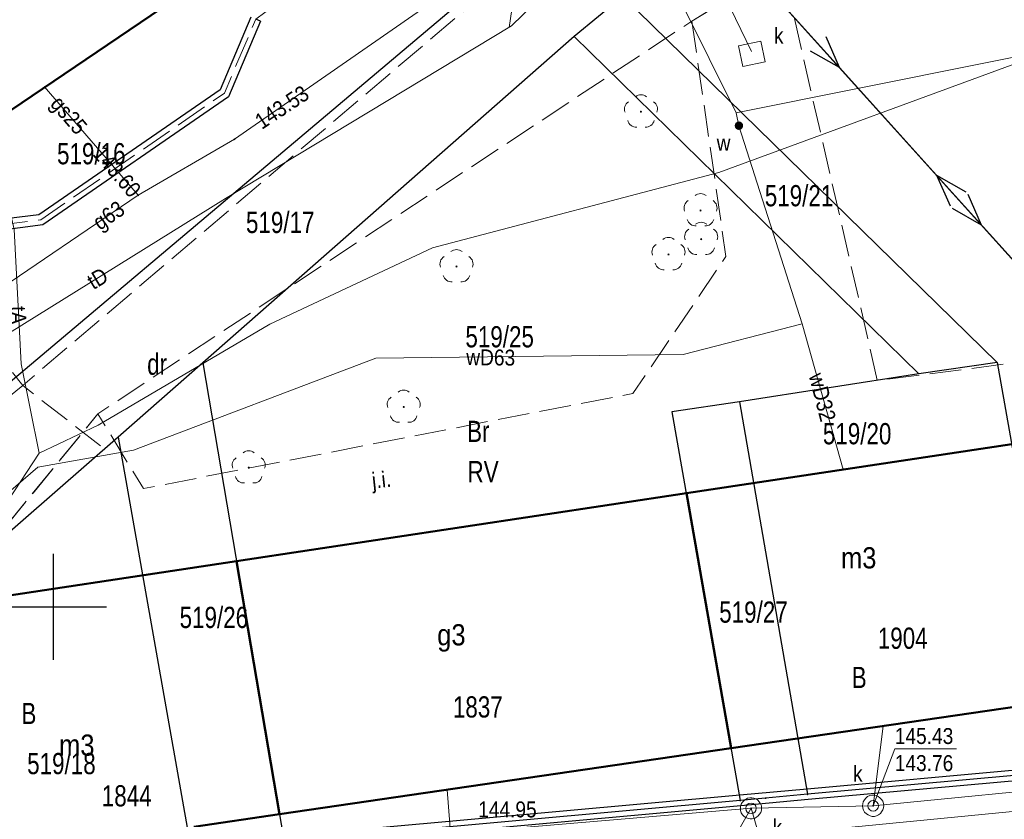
# Model space of a CAD drawing. Header units: metres. Extents: x 5552311 to 5555313, y 5709371 to 5712599.
# Tile 20 of 71: x 5554398 to 5554445, y 5710640 to 5710678. Entities that reach past the tile are written whole.
import ezdxf
from ezdxf.enums import TextEntityAlignment as Align

# ---------------------------------------------------------------- set-up
doc = ezdxf.new("R2010")
doc.units = ezdxf.units.M
doc.header["$MEASUREMENT"] = 0
doc.linetypes.add('1.5_0.5', pattern=[2, 1.5, -0.5])
doc.linetypes.add('suep_nn_500', pattern=[0])
doc.layers.get('0').update_dxf_attribs({"color": 2, "linetype": 'CONTINUOUS', "lineweight": 5})
for name, color, linetype in [('203-punkt graniczny', 7, 'CONTINUOUS'), ('209-oznaczenie konturu klasyfikacyjnego', 7, 'CONTINUOUS'), ('210-oznaczenie konturu użytku gruntowego', 60, 'CONTINUOUS'), ('211-numer działki ewidencyjnej', 7, 'CONTINUOUS'), ('217-kontur klasyfikacyjny', 7, 'CONTINUOUS'), ('218-kontur użytku gruntowego', 60, 'CONTINUOUS'), ('219-działka ewidencyjna', 7, 'CONTINUOUS'), ('312-budynek ewidencyjny', 7, 'CONTINUOUS'), ('312-oznaczenie budynku ewidencyjnego', 7, 'CONTINUOUS'), ('312-oznaczenie budynku ewidencyjnego-Atr117', 7, 'CONTINUOUS'), ('drzewo liściaste', 7, 'CONTINUOUS'), ('jezdnia', 7, 'CONTINUOUS'), ('jezdnia-Atr17', 7, 'CONTINUOUS'), ('przewód elektroenergetyczny niskiego napięcia', 7, 'CONTINUOUS'), ('przewód gazowy', 7, 'CONTINUOUS'), ('przewód gazowy-Atr1', 7, 'CONTINUOUS'), ('przewód kanalizacyjny', 7, 'CONTINUOUS'), ('przewód telekomunikacyjny podziemny', 7, 'CONTINUOUS'), ('przewód telekomunikacyjny podziemny - ob. projektowany', 7, 'CONTINUOUS'), ('przewód telekomunikacyjny podziemny-Atr1', 7, 'CONTINUOUS'), ('przewód wodociągowy', 7, 'CONTINUOUS'), ('przewód wodociągowy-Atr1', 7, 'CONTINUOUS'), ('rzedna', 7, 'CONTINUOUS'), ('rzedna-Atr2', 7, 'CONTINUOUS'), ('rzedna-Atr3', 7, 'CONTINUOUS'), ('studnia kanalizacyjna', 7, 'CONTINUOUS'), ('Wstawianie ramki sekcyjnej z opisem', 7, 'CONTINUOUS'), ('właz do komory lub kanału', 7, 'CONTINUOUS'), ('właz do komory lub kanału - okrągły', 7, 'CONTINUOUS'), ('właz do komory lub kanału - okrągły-Atr17', 7, 'CONTINUOUS'), ('właz do komory lub kanału-Atr17', 7, 'CONTINUOUS'), ('zasuwa lub zawór', 7, 'CONTINUOUS'), ('zasuwa lub zawór-Atr17', 7, 'CONTINUOUS'), ('ściana oporowa (linia)', 7, 'CONTINUOUS')]:
    doc.layers.add(name, color=color, linetype=linetype)
doc.styles.get("Standard").update_dxf_attribs({"font": 'Working1250', "width": 0.75})
doc.linetypes.add('otdn_500', pattern='A,5,0,[21,ksztalty.shx,S=0.5,R=0,X=0,Y=0]', length=5)

# ---------------------------------------------------------------- blocks, each defined once
blk = doc.blocks.new('203')
at = {"linetype": 'Continuous', "lineweight": 0}
h = blk.add_hatch(color=94, dxfattribs=at)
edge = h.paths.add_edge_path()
edge.add_arc((0, 0), 0.045, 0, 360)
blk = doc.blocks.new('US22')
at = {"color": 0, "linetype": 'Continuous', "lineweight": 13}
blk.add_circle((0, 0), 0.25, dxfattribs=at)
blk = doc.blocks.new('PW01')
at = {"linetype": 'Continuous', "lineweight": 13}
h = blk.add_hatch(color=0, dxfattribs=at)
edge = h.paths.add_edge_path()
edge.add_arc((0, 0), 0.045, 0, 360)
blk = doc.blocks.new('SUEP1')
at = {"color": 0, "linetype": 'Continuous'}
for p, q in [((5, 0), (3.5, 0.5)), ((15, 0), (13.5, 0.5)), ((0, 0), (5, 0)), ((5, 0), (3.5, -0.5)), ((5, 0), (15, 0)), ((15, 0), (13.5, -0.5))]:
    blk.add_line(p, q, dxfattribs=at)
blk = doc.blocks.new('OP021')
at = {"linetype": 'Continuous', "lineweight": 13}
h = blk.add_hatch(color=0, dxfattribs=at)
edge = h.paths.add_edge_path()
edge.add_arc((0, 0), 0.05, 0, 360)
at = {"color": 0, "linetype": 'Continuous', "lineweight": 13}
for centre, start, end in [((-0.38, 0.124), 121.308, 202.548), ((0, 0.4), 49.272, 130.728), ((0.38, 0.124), 337.452, 58.692), ((-0.235, -0.324), 193.221, 274.871), ((0.235, -0.324), 265.129, 346.779)]:
    blk.add_arc(centre, 0.4, start, end, dxfattribs=at)
blk = doc.blocks.new('US25')
at = {"linetype": 'Continuous', "lineweight": 0}
h = blk.add_hatch(color=0, dxfattribs=at)
edge = h.paths.add_edge_path()
edge.add_arc((0, 0), 0.2, 0, 360)
blk = doc.blocks.new('RAMKA500K')
at = {"color": 0}
for p, q in [((0, 147.5), (0, 152.5)), ((400, 147.5), (400, 152.5)), ((0, 150), (2.5, 150)), ((397.5, 150), (400, 150))]:
    blk.add_line(p, q, dxfattribs=at)

msp = doc.modelspace()

# ---------------------------------------------------------------- linework, layer by layer
at = {"layer": '217-kontur klasyfikacyjny', "color": 3, "linetype": 'Continuous', "lineweight": 18, "flags": 128}
for points in [[(5554426.86, 5710678.78), (5554444.51, 5710661.51)], [(5554424.56, 5710676.88), (5554407.04, 5710661.5)], [(5554440.81, 5710660.98), (5554424.56, 5710676.88)], [(5554407.04, 5710661.5), (5554410.88, 5710638.92)], [(5554444.51, 5710661.51), (5554447.92, 5710642.28)], [(5554432.36, 5710659.67), (5554440.81, 5710660.98)], [(5554429.17, 5710659.19), (5554432.36, 5710659.67)], [(5554432.39, 5710640.87), (5554429.17, 5710659.19)], [(5554410.88, 5710638.92), (5554432.39, 5710640.87)]]:
    msp.add_lwpolyline(points, dxfattribs=at)
at = {"layer": '218-kontur użytku gruntowego', "linetype": 'Continuous', "lineweight": 9, "flags": 128}
for points in [[(5554424.27, 5710682.79), (5554384.19, 5710648.99)], [(5554384.19, 5710648.99), (5554424.27, 5710682.79)], [(5554444.51, 5710661.51), (5554426.86, 5710678.78)], [(5554426.86, 5710678.78), (5554444.51, 5710661.51)], [(5554407.04, 5710661.5), (5554424.56, 5710676.88)], [(5554424.56, 5710676.88), (5554407.04, 5710661.5)], [(5554424.56, 5710676.88), (5554440.81, 5710660.98)], [(5554440.81, 5710660.98), (5554424.56, 5710676.88)], [(5554403.05, 5710658), (5554407.04, 5710661.5)], [(5554407.04, 5710661.5), (5554403.05, 5710658)], [(5554407.04, 5710661.5), (5554410.88, 5710638.92)], [(5554410.88, 5710638.92), (5554407.04, 5710661.5)], [(5554440.81, 5710660.98), (5554444.51, 5710661.51)], [(5554444.51, 5710661.51), (5554440.81, 5710660.98)], [(5554447.92, 5710642.28), (5554444.51, 5710661.51)], [(5554444.51, 5710661.51), (5554447.92, 5710642.28)], [(5554432.36, 5710659.67), (5554440.81, 5710660.98)], [(5554440.81, 5710660.98), (5554432.36, 5710659.67)], [(5554429.17, 5710659.19), (5554432.36, 5710659.67)], [(5554432.36, 5710659.67), (5554429.17, 5710659.19)], [(5554432.39, 5710640.87), (5554429.17, 5710659.19)], [(5554429.17, 5710659.19), (5554432.39, 5710640.87)], [(5554388.23, 5710645.06), (5554403.05, 5710658)], [(5554403.05, 5710658), (5554388.23, 5710645.06)], [(5554435.57, 5710641.16), (5554447.92, 5710642.28)], [(5554447.92, 5710642.28), (5554435.57, 5710641.16)], [(5554433.59, 5710640.98), (5554435.57, 5710641.16)], [(5554435.57, 5710641.16), (5554433.59, 5710640.98)], [(5554410.88, 5710638.92), (5554432.39, 5710640.87)], [(5554432.39, 5710640.87), (5554410.88, 5710638.92)], [(5554432.39, 5710640.87), (5554433.59, 5710640.98)], [(5554433.59, 5710640.98), (5554432.39, 5710640.87)]]:
    msp.add_lwpolyline(points, dxfattribs=at)
at = {"layer": '219-działka ewidencyjna', "color": 94, "linetype": 'Continuous', "lineweight": 30, "flags": 128}
for points in [[(5554424.27, 5710682.79), (5554384.19, 5710648.99)], [(5554426.86, 5710678.78), (5554424.56, 5710676.88)], [(5554426.86, 5710678.78), (5554444.51, 5710661.51)], [(5554424.56, 5710676.88), (5554407.04, 5710661.5)], [(5554424.56, 5710676.88), (5554440.81, 5710660.98)], [(5554407.04, 5710661.5), (5554403.05, 5710658)], [(5554407.04, 5710661.5), (5554410.88, 5710638.92)], [(5554444.51, 5710661.51), (5554440.81, 5710660.98)], [(5554444.51, 5710661.51), (5554447.92, 5710642.28)], [(5554440.81, 5710660.98), (5554432.36, 5710659.67)], [(5554432.36, 5710659.67), (5554429.17, 5710659.19)], [(5554432.36, 5710659.67), (5554435.57, 5710641.16)], [(5554429.17, 5710659.19), (5554432.39, 5710640.87)], [(5554403.05, 5710658), (5554388.23, 5710645.06)], [(5554403.05, 5710658), (5554406.49, 5710638.53)], [(5554447.92, 5710642.28), (5554435.57, 5710641.16)], [(5554435.57, 5710641.16), (5554433.59, 5710640.98)], [(5554432.39, 5710640.87), (5554410.88, 5710638.92)], [(5554433.59, 5710640.98), (5554432.39, 5710640.87)]]:
    msp.add_lwpolyline(points, dxfattribs=at)
at = {"layer": '312-budynek ewidencyjny', "color": 8, "linetype": 'Continuous', "lineweight": 50, "flags": 128}
for points in [[(5554406.64, 5710679.27), (5554375.03, 5710657.88)], [(5554429.85, 5710655.35), (5554445.2, 5710657.67)], [(5554408.63, 5710652.15), (5554429.85, 5710655.35)], [(5554429.85, 5710655.35), (5554431.96, 5710643.33)], [(5554431.96, 5710643.33), (5554429.85, 5710655.35)], [(5554394.67, 5710650.04), (5554408.63, 5710652.15)], [(5554408.63, 5710652.15), (5554410.66, 5710640.22)], [(5554410.66, 5710640.22), (5554408.63, 5710652.15)], [(5554447.06, 5710645.54), (5554431.96, 5710643.33)], [(5554431.96, 5710643.33), (5554410.66, 5710640.22)], [(5554410.66, 5710640.22), (5554406.62, 5710639.63)]]:
    msp.add_lwpolyline(points, dxfattribs=at)
at = {"layer": 'jezdnia', "color": 8, "linetype": '1.5_0.5', "lineweight": 18, "flags": 128}
for points in [[(5554531.77, 5710743.2), (5554510.73, 5710729.75), (5554475.99, 5710709.85), (5554447.06, 5710693.26), (5554443.23, 5710699.15), (5554462.23, 5710712.32), (5554460.21, 5710715.22), (5554440.32, 5710701.85), (5554425.74, 5710692.16), (5554418.39, 5710702.98), (5554417.67, 5710704.05), (5554413.74, 5710698.54), (5554422.18, 5710685.91), (5554422.24, 5710683.26), (5554414.67, 5710678.37), (5554411.17, 5710678.91), (5554409.54, 5710677.7), (5554408.06, 5710674.21), (5554399.4, 5710668.24), (5554396.78, 5710667.91), (5554395.38, 5710669.36), (5554394.89, 5710669.03), (5554395.46, 5710668.22), (5554394.01, 5710667.3), (5554393.51, 5710668.1), (5554393.08, 5710667.81), (5554391.94, 5710669.33), (5554375.03, 5710657.88), (5554384.19, 5710648.99), (5554388.23, 5710645.06), (5554389.36, 5710643.96), (5554394.67, 5710650.04), (5554402.1, 5710659.1), (5554430.11, 5710677.61), (5554434.38, 5710680.2), (5554449.14, 5710687.47), (5554480.13, 5710704.87), (5554485.07, 5710707.73), (5554505.9, 5710719.35), (5554533.93, 5710737.49), (5554534.71, 5710737.99), (5554534.52, 5710738.29), (5554532.01, 5710742.81)], [(5554430.11, 5710677.61), (5554431.72, 5710666.51), (5554427.33, 5710660.06), (5554404.24, 5710655.57), (5554402.1, 5710659.1), (5554394.67, 5710650.04), (5554445.2, 5710657.67), (5554452.55, 5710658.59), (5554452.04, 5710662.36), (5554438.86, 5710660.67), (5554434.38, 5710680.2)]]:
    msp.add_lwpolyline(points, close=True, dxfattribs=at)
at = {"layer": 'przewód elektroenergetyczny niskiego napięcia', "color": 1, "linetype": 'suep_nn_500', "lineweight": 18, "flags": 128}
msp.add_lwpolyline([(5554451.7, 5710659.21), (5554433.73, 5710679.13)], dxfattribs=at)
at = {"layer": 'przewód gazowy', "color": 40, "linetype": 'Continuous', "lineweight": 18, "flags": 128}
for points in [[(5554380.01, 5710652.42), (5554380.75, 5710653.19), (5554381.25, 5710653.99), (5554383.22, 5710656.43), (5554387.54, 5710660.31), (5554390.46, 5710661.63), (5554394.36, 5710662.86), (5554404, 5710669.4), (5554408.54, 5710672.04), (5554427.72, 5710685.36)], [(5554404, 5710669.4), (5554399.57, 5710674.52)]]:
    msp.add_lwpolyline(points, dxfattribs=at)
at = {"layer": 'przewód kanalizacyjny', "color": 34, "linetype": 'Continuous', "lineweight": 18, "flags": 128}
for points in [[(5554432.93, 5710676.18), (5554426.86, 5710688.7), (5554412.47, 5710704.78), (5554420.51, 5710714.3), (5554424.37, 5710718.92), (5554447.77, 5710734.59), (5554450.65, 5710746.77)], [(5554438.66, 5710640.62), (5554439.14, 5710644.37)], [(5554515.93, 5710629.05), (5554498.05, 5710642.9), (5554494.02, 5710642.62), (5554493.13, 5710642.63), (5554470.02, 5710641.98), (5554450.65, 5710640.72), (5554445.72, 5710640.39), (5554434.44, 5710639.3), (5554418.83, 5710637.96), (5554391.77, 5710636.28), (5554394.11, 5710633.44), (5554408.36, 5710616.21), (5554419.48, 5710601.47)], [(5554370.58, 5710619.9), (5554382.57, 5710631.07), (5554403.43, 5710635.81), (5554416, 5710639.07), (5554432.9, 5710640.5), (5554438.66, 5710640.62), (5554449.24, 5710641.66), (5554452.5, 5710638.61)], [(5554418.83, 5710637.96), (5554418.57, 5710641.37)], [(5554432.9, 5710640.5), (5554436.3, 5710628.8)]]:
    msp.add_lwpolyline(points, dxfattribs=at)
at = {"layer": 'przewód telekomunikacyjny podziemny', "color": 30, "linetype": 'Continuous', "lineweight": 18, "flags": 128}
for points in [[(5554421.61, 5710677.39), (5554443.75, 5710698.88), (5554498.46, 5710735.85), (5554525.99, 5710753.39)], [(5554528.93, 5710687.56), (5554526.2, 5710689.26), (5554521.66, 5710694.3), (5554515.12, 5710701.76), (5554511.58, 5710704.34), (5554503.42, 5710700.85), (5554490.15, 5710695.48), (5554481.32, 5710691.84), (5554446.12, 5710675.88), (5554431.39, 5710670.48), (5554417.87, 5710666.92), (5554410.21, 5710663.32), (5554402.11, 5710658.57), (5554399.32, 5710657.24)], [(5554421.49, 5710677.31), (5554422.92, 5710686.97), (5554413.89, 5710698.99), (5554405.73, 5710693.2), (5554406.55, 5710691.97)], [(5554395.35, 5710650.15), (5554393.51, 5710657.26), (5554397.92, 5710662.91), (5554408.11, 5710669.24), (5554421.61, 5710677.39)], [(5554399.32, 5710657.24), (5554398.48, 5710661.46), (5554398.15, 5710667.78), (5554397.69, 5710669.79), (5554396.05, 5710672.1)], [(5554399.32, 5710657.24), (5554397.28, 5710654.15), (5554395.8, 5710650.22)]]:
    msp.add_lwpolyline(points, dxfattribs=at)
at = {"layer": 'przewód telekomunikacyjny podziemny - ob. projektowany', "color": 30, "linetype": '1.5_0.5', "lineweight": 18, "flags": 128}
for points in [[(5554391.82, 5710668.86), (5554398.55, 5710660.44), (5554424.75, 5710682.67), (5554429.5, 5710685.21), (5554427.33, 5710689.78), (5554423.88, 5710693.16), (5554417.42, 5710702.57), (5554418.17, 5710703.31)], [(5554393.83, 5710620.82), (5554382.38, 5710636.5), (5554382.3, 5710636.93), (5554377.57, 5710643.1), (5554386.38, 5710650.14), (5554398.55, 5710660.44), (5554402.4, 5710657.44)]]:
    msp.add_lwpolyline(points, dxfattribs=at)
at = {"layer": 'przewód wodociągowy', "color": 5, "linetype": 'Continuous', "lineweight": 18, "flags": 128}
for points in [[(5554432.2, 5710673.29), (5554428.39, 5710680.96), (5554431.46, 5710683.98), (5554443.08, 5710697.11), (5554484.27, 5710723.03), (5554490.4, 5710731.32), (5554502.62, 5710741.42), (5554508.47, 5710765.21), (5554514.79, 5710770.05), (5554528.05, 5710778.75), (5554531.04, 5710781.79), (5554531.48, 5710782.3), (5554547.7, 5710801.16)], [(5554432.2, 5710673.29), (5554491.23, 5710685.13), (5554498.62, 5710674.03)], [(5554377.15, 5710631.23), (5554386.65, 5710645.71), (5554399.27, 5710656.58), (5554403.77, 5710657.38), (5554415.21, 5710661.72), (5554429.7, 5710661.89), (5554435.32, 5710663.34), (5554432.33, 5710672.68), (5554432.2, 5710673.29)], [(5554435.32, 5710663.34), (5554437.25, 5710656.47)]]:
    msp.add_lwpolyline(points, dxfattribs=at)
at = {"layer": 'rzedna-Atr2', "color": 8, "lineweight": 5, "flags": 128}
for points in [[(5554438.66, 5710640.62), (5554439.68, 5710643.3), (5554442.597, 5710643.3)], [(5554432.9, 5710640.5), (5554432.03, 5710638.96), (5554429.176, 5710638.96)]]:
    msp.add_lwpolyline(points, dxfattribs=at)
at = {"layer": 'studnia kanalizacyjna', "color": 34, "linetype": 'Continuous', "lineweight": 18, "flags": 128}
for points in [[(5554433.4, 5710640.51), (5554433.39, 5710640.41), (5554433.36, 5710640.31), (5554433.3, 5710640.22), (5554433.24, 5710640.14), (5554433.16, 5710640.08), (5554433.06, 5710640.02), (5554432.96, 5710640), (5554432.86, 5710640), (5554432.76, 5710640.02), (5554432.66, 5710640.06), (5554432.58, 5710640.12), (5554432.5, 5710640.2), (5554432.44, 5710640.29), (5554432.41, 5710640.39), (5554432.4, 5710640.49), (5554432.41, 5710640.59), (5554432.43, 5710640.69), (5554432.49, 5710640.78), (5554432.56, 5710640.86), (5554432.64, 5710640.92), (5554432.74, 5710640.98), (5554432.84, 5710641), (5554432.94, 5710641), (5554433.04, 5710640.98), (5554433.14, 5710640.94), (5554433.22, 5710640.88), (5554433.29, 5710640.8), (5554433.35, 5710640.71), (5554433.39, 5710640.61)], [(5554439.16, 5710640.63), (5554439.15, 5710640.53), (5554439.12, 5710640.43), (5554439.06, 5710640.34), (5554439, 5710640.26), (5554438.92, 5710640.2), (5554438.82, 5710640.15), (5554438.72, 5710640.12), (5554438.62, 5710640.12), (5554438.52, 5710640.14), (5554438.42, 5710640.19), (5554438.34, 5710640.24), (5554438.26, 5710640.32), (5554438.2, 5710640.41), (5554438.17, 5710640.51), (5554438.16, 5710640.61), (5554438.17, 5710640.71), (5554438.19, 5710640.81), (5554438.25, 5710640.9), (5554438.32, 5710640.98), (5554438.4, 5710641.05), (5554438.5, 5710641.1), (5554438.6, 5710641.12), (5554438.7, 5710641.12), (5554438.8, 5710641.11), (5554438.9, 5710641.06), (5554438.98, 5710641), (5554439.05, 5710640.92), (5554439.11, 5710640.83), (5554439.15, 5710640.73)]]:
    msp.add_lwpolyline(points, close=True, dxfattribs=at)
at = {"layer": 'właz do komory lub kanału', "color": 8, "linetype": 'Continuous', "lineweight": 18, "flags": 128}
msp.add_lwpolyline([(5554432.31, 5710676.44), (5554433.36, 5710676.67), (5554433.56, 5710675.69), (5554432.51, 5710675.47)], close=True, dxfattribs=at)
at = {"layer": 'ściana oporowa (linia)', "color": 8, "linetype": 'otdn_500'}
for p, q in [((5554409.31, 5710677.797), (5554407.858, 5710674.374)), ((5554407.858, 5710674.374), (5554399.308, 5710668.48)), ((5554399.308, 5710668.48), (5554396.873, 5710668.174)), ((5554447.898, 5710642.529), (5554435.547, 5710641.409)), ((5554432.367, 5710641.119), (5554410.858, 5710639.169)), ((5554435.547, 5710641.409), (5554432.367, 5710641.119))]:
    msp.add_line(p, q, dxfattribs=at)
at = {"layer": 'ściana oporowa (linia)', "color": 8, "linetype": 'Continuous'}
msp.add_line((5554409.77, 5710677.603), (5554409.54, 5710677.7), dxfattribs=at)
at = {"layer": 'ściana oporowa (linia)', "color": 8}
for p, q in [((5554409.77, 5710677.603), (5554408.262, 5710674.046)), ((5554408.262, 5710674.046), (5554399.492, 5710668)), ((5554399.492, 5710668), (5554396.687, 5710667.646)), ((5554447.942, 5710642.031), (5554435.593, 5710640.911)), ((5554432.413, 5710640.621), (5554410.902, 5710638.671)), ((5554435.593, 5710640.911), (5554432.413, 5710640.621))]:
    msp.add_line(p, q, dxfattribs=at)

# ---------------------------------------------------------------- block references
at = {"layer": '203-punkt graniczny', "color": 8, "linetype": 'Continuous', "lineweight": 18}
for p in [(5554433.59, 5710640.98), (5554435.57, 5710641.16), (5554432.39, 5710640.87)]:
    msp.add_blockref('203', p, dxfattribs=at)
at = {"layer": 'drzewo liściaste', "color": 94, "linetype": 'Continuous', "lineweight": 18}
for p in [(5554427.71, 5710673.34), (5554430.52, 5710668.68), (5554430.55, 5710667.33), (5554429.01, 5710666.61), (5554419.01, 5710666.04), (5554416.52, 5710659.42), (5554409.21, 5710656.56)]:
    msp.add_blockref('OP021', p, dxfattribs=at)
at = {"layer": 'przewód elektroenergetyczny niskiego napięcia', "color": 1, "linetype": 'Continuous', "lineweight": 18}
for p, rotation in [((5554433.73, 5710679.13), 312.054), ((5554451.7, 5710659.21), 132.054)]:
    msp.add_blockref('SUEP1', p, dxfattribs=dict(at, rotation=rotation))
at = {"layer": 'rzedna', "color": 40, "linetype": 'Continuous', "lineweight": 18}
for p in [(5554408.54, 5710672.04), (5554404, 5710669.4)]:
    msp.add_blockref('PW01', p, dxfattribs=at)
at = {"layer": 'rzedna', "color": 34, "linetype": 'Continuous', "lineweight": 18}
for p in [(5554432.9, 5710640.5), (5554438.66, 5710640.62)]:
    msp.add_blockref('PW01', p, dxfattribs=at)
at = {"layer": 'Wstawianie ramki sekcyjnej z opisem', "color": 8, "linetype": 'Continuous', "lineweight": 13}
for p in [(5554000, 5710500), (5554000, 5710500), (5554000, 5710500), (5554000, 5710500), (5554400, 5710500), (5554400, 5710500), (5554400, 5710500), (5554400, 5710500)]:
    msp.add_blockref('RAMKA500K', p, dxfattribs=at)
at = {"layer": 'właz do komory lub kanału - okrągły', "color": 8, "linetype": 'Continuous', "lineweight": 18}
for p in [(5554432.9, 5710640.5), (5554438.66, 5710640.62)]:
    msp.add_blockref('US22', p, dxfattribs=at)
at = {"layer": 'zasuwa lub zawór', "color": 5, "linetype": 'Continuous', "lineweight": 18}
msp.add_blockref('US25', (5554432.33, 5710672.68), dxfattribs=at)

# ---------------------------------------------------------------- texts
at = {"layer": '209-oznaczenie konturu klasyfikacyjnego', "color": 3, "linetype": 'Continuous', "lineweight": 18, "width": 0.79}
msp.add_text('RV', height=1, dxfattribs=at).set_placement((5554419.53, 5710656.87), align=Align.TOP_LEFT)
at = {"layer": '210-oznaczenie konturu użytku gruntowego', "linetype": 'Continuous', "lineweight": 18, "width": 0.79}
for s, p in [('dr', (5554404.42, 5710660.94)), ('Br', (5554419.51, 5710657.77)), ('B', (5554437.65, 5710646.17)), ('B', (5554398.49, 5710644.47))]:
    msp.add_text(s, height=1, dxfattribs=at).set_placement(p)
at = {"layer": '211-numer działki ewidencyjnej', "color": 94, "linetype": 'Continuous', "lineweight": 30, "width": 0.79}
for s, p in [('519/16', (5554400.17, 5710670.86)), ('519/21', (5554433.55, 5710668.88)), ('519/17', (5554409.08, 5710667.62)), ('519/25', (5554419.43, 5710662.23)), ('519/20', (5554436.29, 5710657.66)), ('519/27', (5554431.4, 5710649.25)), ('519/26', (5554405.95, 5710649)), ('519/18', (5554398.76, 5710642.11))]:
    msp.add_text(s, height=1, dxfattribs=at).set_placement(p)
at = {"layer": '312-oznaczenie budynku ewidencyjnego', "color": 8, "linetype": 'Continuous', "lineweight": 18, "width": 0.79}
for s, p in [('1904', (5554438.88, 5710648.02)), ('1837', (5554418.84, 5710644.78)), ('1844', (5554402.28, 5710640.59))]:
    msp.add_text(s, height=1, dxfattribs=at).set_placement(p)
at = {"layer": '312-oznaczenie budynku ewidencyjnego-Atr117', "color": 8, "width": 0.9}
for s, p in [('m3', (5554437.98, 5710652.31)), ('g3', (5554418.77, 5710648.68)), ('m3', (5554401.1, 5710643.48))]:
    msp.add_text(s, height=1, dxfattribs=at).set_placement(p, align=Align.MIDDLE_CENTER)
at = {"layer": 'jezdnia-Atr17', "color": 8, "width": 0.9}
msp.add_text('j.i.', height=0.75, rotation=6.127, dxfattribs=at).set_placement((5554415.06, 5710655.57))
at = {"layer": 'przewód gazowy-Atr1', "color": 40, "width": 0.9}
for s, rotation, p in [('gs25', 310.867, (5554400.09, 5710673.92)), ('g63', 34.154, (5554401.98, 5710668.03))]:
    msp.add_text(s, height=0.75, rotation=rotation, dxfattribs=at).set_placement(p, align=Align.MIDDLE_LEFT)
at = {"layer": 'przewód telekomunikacyjny podziemny-Atr1', "color": 30, "width": 0.9}
for s, rotation, p in [('tD', 30.521, (5554401.69, 5710665.25)), ('tA', 271.631, (5554398.33, 5710664.17))]:
    msp.add_text(s, height=0.75, rotation=rotation, dxfattribs=at).set_placement(p, align=Align.MIDDLE_LEFT)
at = {"layer": 'przewód wodociągowy-Atr1', "color": 5, "width": 0.9}
for s, rotation, p in [('wD63', 359.328, (5554419.47, 5710661.77)), ('wD32', 284.435, (5554435.98, 5710661))]:
    msp.add_text(s, height=0.75, rotation=rotation, dxfattribs=at).set_placement(p, align=Align.MIDDLE_LEFT)
at = {"layer": 'rzedna-Atr2', "color": 40, "lineweight": 5, "width": 0.9}
for s, rotation, p in [('143.53', 33.472, (5554409.62, 5710672.79)), ('143.60', 310.9, (5554402.1, 5710671.56))]:
    msp.add_text(s, height=0.75, rotation=rotation, dxfattribs=at).set_placement(p, align=Align.MIDDLE_LEFT)
at = {"layer": 'rzedna-Atr2', "color": 34, "lineweight": 5, "width": 0.9}
for s, p in [('145.43', (5554439.68, 5710643.308)), ('144.95', (5554420.03, 5710639.848))]:
    msp.add_text(s, height=0.75, dxfattribs=at).set_placement(p, align=Align.BOTTOM_LEFT)
at = {"layer": 'rzedna-Atr3', "color": 34, "lineweight": 5, "width": 0.9}
msp.add_text('143.76', height=0.75, dxfattribs=at).set_placement((5554439.68, 5710642.032), align=Align.BOTTOM_LEFT)
at = {"layer": 'właz do komory lub kanału - okrągły-Atr17', "color": 8, "width": 0.9}
for p in [(5554437.71, 5710641.76), (5554433.92, 5710639.24)]:
    msp.add_text('k', height=0.75, dxfattribs=at).set_placement(p)
at = {"layer": 'właz do komory lub kanału-Atr17', "color": 8, "width": 0.9}
msp.add_text('k', height=0.75, dxfattribs=at).set_placement((5554433.98, 5710676.55))
at = {"layer": 'zasuwa lub zawór-Atr17', "color": 5, "width": 0.9}
msp.add_text('w', height=0.75, dxfattribs=at).set_placement((5554431.28, 5710671.5))

doc.saveas('drawing.dxf')
